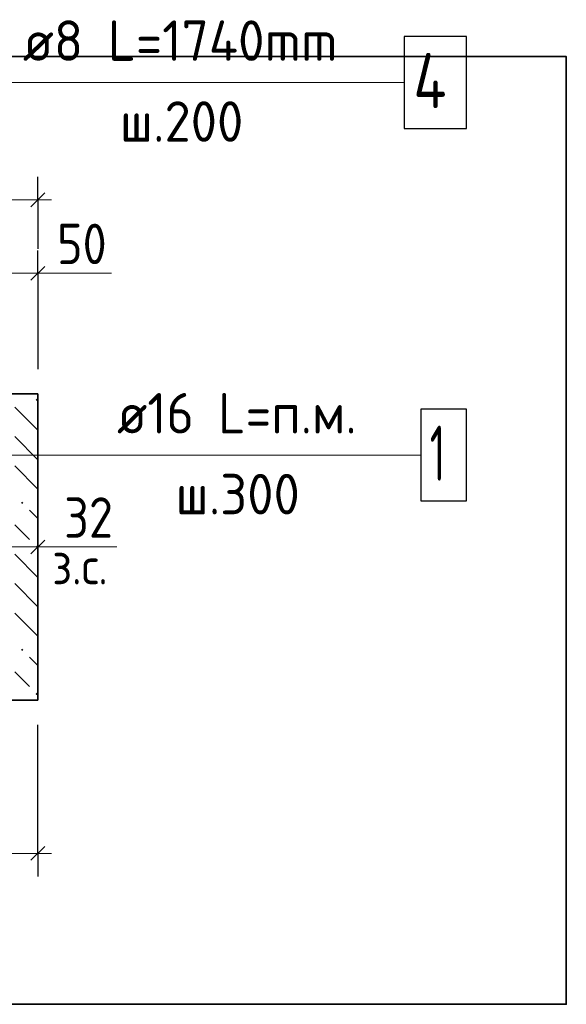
# Model space of a CAD drawing. Header units: millimetres. Extents: x 0 to 42000, y 0 to 29700.
# Tile 15 of 21: x 34525 to 37500, y 12573 to 17929. Entities that reach past the tile are written whole.
import ezdxf

# ---------------------------------------------------------------- set-up
doc = ezdxf.new("R2010")
doc.units = ezdxf.units.MM
doc.linetypes.add('______2', pattern=[270, 200, -70])
for name, color, linetype, lineweight in [('S1 Продольная арматура', 52, 'Continuous', 25), ('Standard', 7, 'Continuous', 25), ('Позиционная метка линия выноска', 7, 'Continuous', 13), ('Размерная выноска', 7, 'Continuous', 13), ('Хомут', 52, 'Continuous', 25)]:
    doc.layers.add(name, color=color, linetype=linetype, lineweight=lineweight)
doc.layers.add('ЖБ Пилон', color=7, linetype='______2', lineweight=13, true_color=0xa0a0a0)
doc.styles.add('ISOCPEUR', font='txt')

msp = doc.modelspace()

# ---------------------------------------------------------------- hatches: boundary and pattern name
at = {"layer": 'ЖБ Пилон', "linetype": 'Continuous', "lineweight": 18, "transparency": 33554687}
for points in [[(34612.2, 15861.1), (34618.7, 15867.6), (34624.3, 15862), (34624.3, 15860.2), (34618.7, 15854.6)], [(34532.2, 15301.1), (34538.7, 15307.6), (34545.2, 15301.1), (34538.7, 15294.6)], [(34612.2, 15061.1), (34618.7, 15067.6), (34624.3, 15062), (34624.3, 15060.2), (34618.7, 15054.6)], [(34532.2, 14501.1), (34538.7, 14507.6), (34545.2, 14501.1), (34538.7, 14494.6)], [(34612.2, 14261.1), (34618.7, 14267.6), (34624.3, 14262), (34624.3, 14260.2), (34618.7, 14254.6)]]:
    msp.add_hatch(color=7, dxfattribs=at).paths.add_polyline_path(points, flags=16)

# ---------------------------------------------------------------- linework, layer by layer
at = {"layer": 'S1 Продольная арматура', "color": 7, "linetype": 'Continuous', "lineweight": 25, "transparency": 33554687}
msp.add_lwpolyline([(36707.6, 15310.7), (36957.6, 15310.7), (36957.6, 15810.7), (36707.6, 15810.7), (36707.6, 15310.7)], dxfattribs=at)
at = {"layer": 'Standard', "color": 7, "linetype": 'Continuous', "lineweight": -3, "transparency": 33554687}
for p, q in [((34624.3, 16949), (34624.3, 17074)), ((34624.3, 16949), (34624.3, 16824)), ((34624.3, 16949), (34624.3, 16682.3)), ((34624.3, 16549), (34624.3, 16674)), ((34624.3, 16549), (34624.3, 16424)), ((34624.3, 16549), (34624.3, 16027.3)), ((34624.3, 15060.7), (34624.3, 15185.7)), ((34624.3, 15060.7), (34624.3, 14935.7)), ((34624.3, 13394), (34624.3, 14094)), ((34624.3, 13394), (34624.3, 13519)), ((34624.3, 13394), (34624.3, 13269))]:
    msp.add_line(p, q, dxfattribs=at)
at = {"layer": 'Standard', "color": 7, "linetype": 'Continuous', "lineweight": 25, "transparency": 33554687}
for p, q in [((34586.8, 16911.5), (34661.8, 16986.5)), ((34586.8, 16511.5), (34661.8, 16586.5)), ((34586.8, 15023.2), (34661.8, 15098.2)), ((34586.8, 13356.5), (34661.8, 13431.5))]:
    msp.add_line(p, q, dxfattribs=at)
at = {"layer": 'Standard', "color": 7, "linetype": 'Continuous', "lineweight": 13, "transparency": 33554687}
for p, q in [((29957.6, 16949), (34624.3, 16949)), ((34624.3, 16949), (34699.3, 16949)), ((34291, 16549), (34624.3, 16549)), ((34624.3, 16549), (34699.3, 16549)), ((34411, 15060.7), (34624.3, 15060.7)), ((34624.3, 15060.7), (34699.3, 15060.7)), ((34157.6, 13394), (34624.3, 13394)), ((34624.3, 13394), (34699.3, 13394))]:
    msp.add_line(p, q, dxfattribs=at)
at = {"layer": 'Standard', "color": 254, "linetype": 'Continuous', "lineweight": 35, "true_color": 0xc4c4ff, "transparency": 33554687}
msp.add_lwpolyline([(26958.7, 12573.2), (37500.2, 12573.2), (37500.2, 17728), (26958.7, 17728), (26958.7, 12573.2)], dxfattribs=at)
at = {"layer": 'ЖБ Пилон', "color": 7, "linetype": 'Continuous', "lineweight": 35, "transparency": 33554687}
for p, q in [((34624.3, 15894), (29957.6, 15894)), ((34624.3, 14227.3), (34624.3, 15894)), ((29957.6, 14227.3), (34624.3, 14227.3))]:
    msp.add_line(p, q, dxfattribs=at)
at = {"layer": 'ЖБ Пилон', "color": 9, "linetype": 'Continuous', "lineweight": 18, "true_color": 0xc7c7c7, "transparency": 33554687}
for p, q in [((34498.7, 15821.1), (34624.3, 15695.5)), ((34498.7, 15661.1), (34624.3, 15535.5)), ((34498.7, 15501.1), (34624.3, 15375.5)), ((34578.7, 15261.1), (34624.3, 15215.5)), ((34578.7, 15101.1), (34498.7, 15181.1)), ((34498.7, 15021.1), (34624.3, 14895.5)), ((34498.7, 14861.1), (34624.3, 14735.5)), ((34498.7, 14701.1), (34624.3, 14575.5)), ((34578.7, 14461.1), (34624.3, 14415.5)), ((34578.7, 14301.1), (34498.7, 14381.1))]:
    msp.add_line(p, q, dxfattribs=at)
at = {"layer": 'Позиционная метка линия выноска', "color": 7, "linetype": 'Continuous', "lineweight": 13, "transparency": 33554687}
msp.add_line((34291, 15560.7), (36707.6, 15560.7), dxfattribs=at)
msp.add_lwpolyline([(36617.6, 17587.3), (33696.7, 17587.3), (33696.7, 15654)], dxfattribs=at)
at = {"layer": 'Размерная выноска', "color": 7, "linetype": 'Continuous', "lineweight": 13, "transparency": 33554687}
for p, q in [((35024.3, 16549), (34624.3, 16549)), ((34624.3, 15060.7), (35054.5, 15060.7))]:
    msp.add_line(p, q, dxfattribs=at)
at = {"layer": 'Хомут', "color": 7, "linetype": 'Continuous', "lineweight": 25, "transparency": 33554687}
msp.add_lwpolyline([(36617.6, 17337.3), (36957.6, 17337.3), (36957.6, 17837.3), (36617.6, 17837.3), (36617.6, 17337.3)], dxfattribs=at)

# ---------------------------------------------------------------- texts
at = {"layer": 'S1 Продольная арматура', "color": 7, "linetype": 'Continuous', "lineweight": 13, "transparency": 33554687, "attachment_point": 7, "style": 'ISOCPEUR'}
for s, insert, char_height, width in [('\\W0.94;ø16 L=п.м. ', (35055, 15678), 220, 1599.141), ('\\W0.56;1', (36757.6, 15420.7), 300, 233.324), ('\\W0.95;ш.300 ', (35374, 15238), 220, 962.136)]:
    msp.add_mtext(s, dxfattribs=dict(at, insert=insert, char_height=char_height, width=width))
at = {"layer": 'Standard', "color": 7, "linetype": 'Continuous', "lineweight": 25, "transparency": 33554687, "char_height": 220, "width": 403.924, "attachment_point": 7, "style": 'ISOCPEUR'}
for s, insert in [('\\W0.87;50', (34728.5, 16599)), ('\\W0.87;32', (34767.5, 15110.7))]:
    msp.add_mtext(s, dxfattribs=dict(at, insert=insert))
at = {"layer": 'Standard', "color": 7, "linetype": 'Continuous', "lineweight": 18, "transparency": 33554687, "insert": (34702.6, 14857.5), "char_height": 200, "width": 459.942, "attachment_point": 7, "style": 'ISOCPEUR'}
msp.add_mtext('\\W0.90;з.с.', dxfattribs=at)
at = {"layer": 'Хомут', "color": 7, "linetype": 'Continuous', "lineweight": 13, "transparency": 33554687, "attachment_point": 7, "style": 'ISOCPEUR'}
for s, insert, char_height, width in [('\\W0.96;ø8 L=1740mm ', (34542.7, 17704.7), 220, 2018.394), ('\\W0.80;4', (36667.6, 17447.3), 300, 359.839), ('\\W0.95;ш.200 ', (35070.7, 17264.7), 220, 962.136)]:
    msp.add_mtext(s, dxfattribs=dict(at, insert=insert, char_height=char_height, width=width))

doc.saveas('drawing.dxf')
